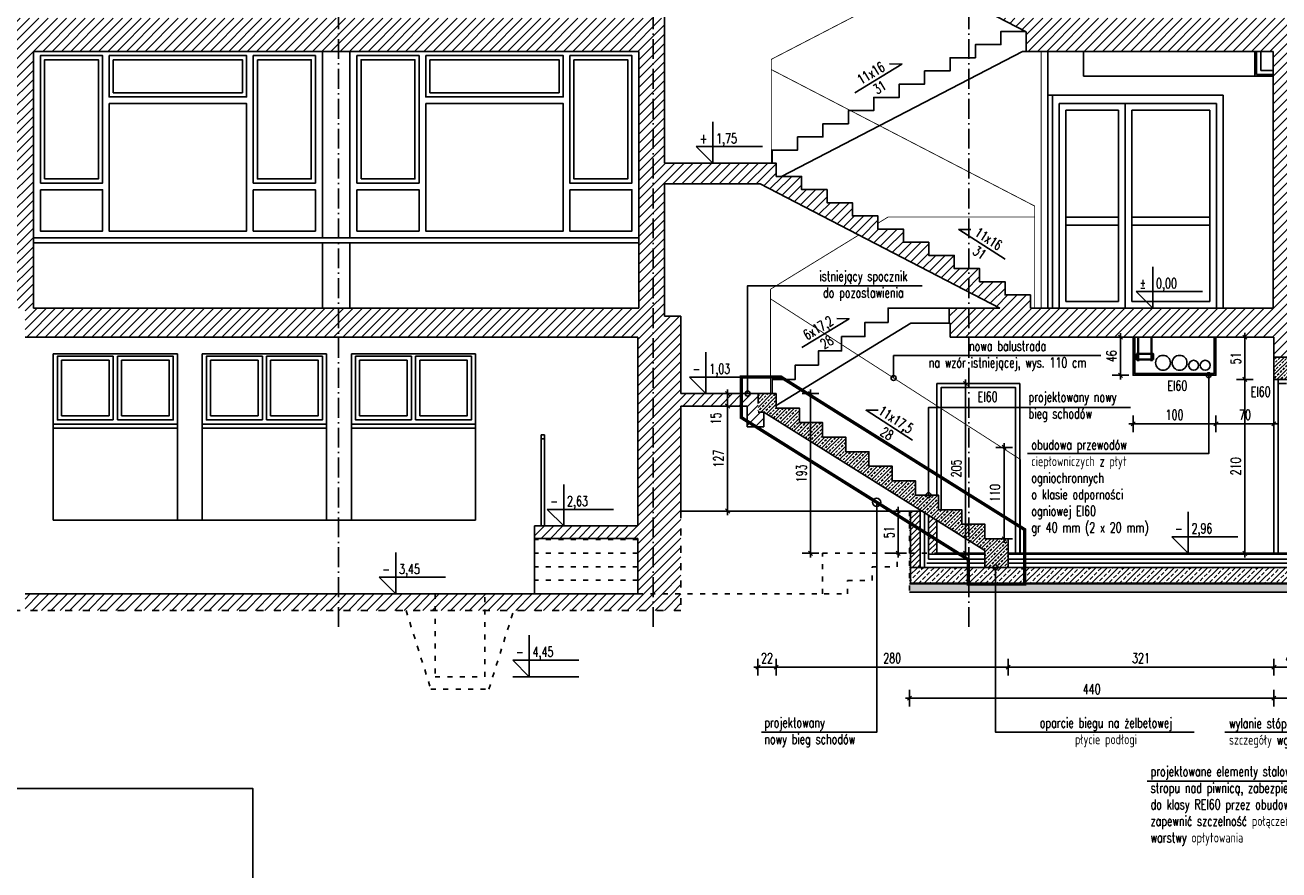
# Model space of a CAD drawing. Header units: millimetres. Extents: x 167273 to 188273, y -125105 to -88145.
# Tile 73 of 210: x 171948 to 173462, y -107184 to -106164. Entities that reach past the tile are written whole.
import ezdxf

# ---------------------------------------------------------------- set-up
doc = ezdxf.new("R2010")
doc.units = ezdxf.units.MM
doc.header["$PDMODE"] = 35
doc.header["$PDSIZE"] = 5
for name, pattern in [('ACAD_ISO03W100', [30, 12, -18]), ('ACAD_ISO10W100', [18, 12, -3, 0, -3]), ('DASHED', [0.75, 0.5, -0.25]), ('HIDDEN', [9.525, 6.35, -3.175])]:
    doc.linetypes.add(name, pattern=pattern)
for name, color, linetype in [('!_ppoz', 10, 'Continuous'), ('a-op_leader', 9, 'Continuous'), ('a-op_text', 9, 'Continuous'), ('a-osie', 1, 'ACAD_ISO10W100'), ('a-wymiary', 9, 'Continuous'), ('b-cienka', 9, 'Continuous'), ('b-drzwi', 6, 'Continuous'), ('b-izolacja', 8, 'BATTING'), ('b-okna', 6, 'Continuous'), ('b-przerywana1', 9, 'ACAD_ISO03W100'), ('b-przerywana2', 2, 'ACAD_ISO03W100'), ('b-widokowa', 7, 'Continuous'), ('b-ściany', 2, 'Continuous'), ('h-hatch', 8, 'Continuous'), ('i-co', 20, 'Continuous')]:
    doc.layers.add(name, color=color, linetype=linetype)
doc.layers.add('El-koryta_puszki', color=10, linetype='Continuous', lineweight=35)
doc.styles.add('PPAB_100', font='romans.shx', dxfattribs={"width": 0.7, "height": 12})
doc.styles.add('PPAB_50', font='romans.shx', dxfattribs={"width": 0.7, "height": 8})
doc.linetypes.add('BATTING', pattern='A,0.0001,-0.1,[134,ltypeshp.shx,S=0.1,R=0,X=-0.1,Y=0],-0.2,[134,ltypeshp.shx,S=0.1,R=180,X=0.1,Y=0],-0.1', length=0.4001)
doc.dimstyles.new('newPPAB_100', dxfattribs={"dimscale": 0, "dimtxt": 16, "dimasz": 1, "dimexe": 10, "dimexo": 10, "dimgap": 5, "dimtad": 1, "dimdec": 0, "dimzin": 0, "dimdsep": 46, "dimtxsty": 'PPAB_100', "dimblk": 'tick_50', "dimcen": 0.09, "dimdle": 5, "dimse1": 1, "dimse2": 1, "dimclrd": 9, "dimclre": 9, "dimclrt": 161, "dimadec": 0, "dimazin": 0, "dimtfac": 1, "dimtdec": 0, "dimtix": 1, "dimtmove": 2, "dimatfit": 0, "dimldrblk": 'tick_50', "dimfxl": 0, "dimtolj": 1, "dimtzin": 0, "dimarcsym": 0})
pattern_1 = [(45, (0, 5000), (-4.49012806, 4.49012806), []), (45, (4.49, 5000), (-4.49012806, 4.49012806), [3.175, -1.5875])]
pattern_2 = [(45, (0, 5000), (-3.36759605, 3.36759605), [])]
pattern_3 = [(45, (0, 10000), (-5.61266008, 5.61266008), [])]

# ---------------------------------------------------------------- blocks, each defined once
blk = doc.blocks.new('kota')
at = {"layer": 'a-op_text'}
for p, q in [((-27153.37, 102049.9), (-27153.37, 102074.9)), ((-27163.37, 102059.9), (-27123.37, 102059.9)), ((-27153.37, 102049.9), (-27163.37, 102059.9))]:
    blk.add_line(p, q, dxfattribs=at)
at = {"layer": 'a-op_text', "style": 'PPAB_50', "flags": 4}
for tag, p in [('ZNAK', (-27161.37, 102061.9)), ('WARTOSC', (-27151.37, 102061.9))]:
    blk.add_attdef(tag, p, '', height=8, dxfattribs=at)
blk = doc.blocks.new('tick_50')
at = {"color": 9, "ltscale": 20}
for p, q in [((-5, 0), (5, 0)), ((0, 10), (0, -10))]:
    blk.add_line(p, q, dxfattribs=at)
at = {"color": 0}
blk.add_line((2.5, 2.5), (-2.5, -2.5), dxfattribs=at)
blk = doc.blocks.new('*D181')
at = {"layer": 'a-wymiary', "color": 9, "lineweight": -2}
blk.add_line((173002.7, -106751.4), (173002.7, -106800.4), dxfattribs=at)
at = {"layer": 'Defpoints', "color": 0}
for p in [(173031.4, -106750.4), (173002.7, -106801.4), (173135.4, -106801.4)]:
    blk.add_point(p, dxfattribs=at)
at = {"layer": 'a-wymiary', "color": 9, "lineweight": -2}
for p, rotation in [((173002.7, -106750.4), 90), ((173002.7, -106801.4), 270)]:
    blk.add_blockref('tick_50', p, dxfattribs=dict(at, rotation=rotation))
at = {"layer": 'a-wymiary', "color": 161, "insert": (172991.7, -106775.9), "char_height": 12, "attachment_point": 5, "rotation": 90, "style": 'PPAB_100'}
blk.add_mtext('\\A1;51', dxfattribs=at)
blk = doc.blocks.new('*D182')
at = {"layer": 'a-wymiary', "color": 9, "lineweight": -2}
blk.add_line((173421.3, -106592.4), (173421.3, -106800.4), dxfattribs=at)
at = {"layer": 'Defpoints', "color": 0}
for p in [(173456.4, -106591.4), (173421.3, -106801.4), (173456.4, -106801.4)]:
    blk.add_point(p, dxfattribs=at)
at = {"layer": 'a-wymiary', "color": 9, "lineweight": -2}
for p, rotation in [((173421.3, -106591.4), 90), ((173421.3, -106801.4), 270)]:
    blk.add_blockref('tick_50', p, dxfattribs=dict(at, rotation=rotation))
at = {"layer": 'a-wymiary', "color": 161, "insert": (173410.3, -106696.4), "char_height": 12, "attachment_point": 5, "rotation": 90, "style": 'PPAB_100'}
blk.add_mtext('\\A1;210', dxfattribs=at)
blk = doc.blocks.new('*D201')
at = {"layer": 'a-wymiary', "color": 9, "lineweight": -2}
blk.add_line((173083.9, -106597.4), (173083.9, -106800.4), dxfattribs=at)
at = {"layer": 'Defpoints', "color": 0}
for p in [(173149.4, -106596.4), (173083.9, -106801.4), (173149.4, -106801.4)]:
    blk.add_point(p, dxfattribs=at)
at = {"layer": 'a-wymiary', "color": 9, "lineweight": -2}
for p, rotation in [((173083.9, -106596.4), 90), ((173083.9, -106801.4), 270)]:
    blk.add_blockref('tick_50', p, dxfattribs=dict(at, rotation=rotation))
at = {"layer": 'a-wymiary', "color": 161, "insert": (173072.9, -106698.9), "char_height": 12, "attachment_point": 5, "rotation": 90, "style": 'PPAB_100'}
blk.add_mtext('\\A1;205', dxfattribs=at)
blk = doc.blocks.new('*D230')
at = {"layer": 'a-wymiary', "color": 9, "lineweight": -2}
for p, q in [((172796.8, -106607.6), (172796.8, -106606.6)), ((172796.8, -106623.6), (172796.8, -106608.6)), ((172796.8, -106624.6), (172796.8, -106625.6))]:
    blk.add_line(p, q, dxfattribs=at)
at = {"layer": 'Defpoints', "color": 0}
for p in [(172740.4, -106608.6), (172796.8, -106608.6), (172740.4, -106623.6)]:
    blk.add_point(p, dxfattribs=at)
at = {"layer": 'a-wymiary', "color": 9, "lineweight": -2}
for p, rotation in [((172796.8, -106608.6), 270), ((172796.8, -106623.6), 90)]:
    blk.add_blockref('tick_50', p, dxfattribs=dict(at, rotation=rotation))
at = {"layer": 'a-wymiary', "color": 161, "insert": (172782.6, -106638.6), "char_height": 12, "attachment_point": 5, "rotation": 90, "style": 'PPAB_100'}
blk.add_mtext('\\A1;15', dxfattribs=at)
blk = doc.blocks.new('*D251')
at = {"layer": 'a-wymiary', "color": 9, "lineweight": -2}
blk.add_line((173512.4, -106976.4), (173457.4, -106976.4), dxfattribs=at)
at = {"layer": 'Defpoints', "color": 0}
for p in [(173456.4, -106801.4), (173513.4, -106801.4), (173456.4, -106976.4)]:
    blk.add_point(p, dxfattribs=at)
at = {"layer": 'a-wymiary', "color": 9, "lineweight": -2, "rotation": 180}
blk.add_blockref('tick_50', (173456.4, -106976.4), dxfattribs=at)
at = {"layer": 'a-wymiary', "color": 9, "lineweight": -2}
blk.add_blockref('tick_50', (173513.4, -106976.4), dxfattribs=at)
at = {"layer": 'a-wymiary', "color": 161, "insert": (173484.9, -106965.4), "char_height": 12, "attachment_point": 5, "style": 'PPAB_100'}
blk.add_mtext('\\A1;57', dxfattribs=at)
blk = doc.blocks.new('*D252')
at = {"layer": 'a-wymiary', "color": 9, "lineweight": -2}
blk.add_line((173455.4, -106976.4), (173017.4, -106976.4), dxfattribs=at)
at = {"layer": 'Defpoints', "color": 0}
for p in [(173456.4, -106801.4), (173016.4, -106850.8), (173016.4, -106976.4)]:
    blk.add_point(p, dxfattribs=at)
at = {"layer": 'a-wymiary', "color": 9, "lineweight": -2, "rotation": 180}
blk.add_blockref('tick_50', (173016.4, -106976.4), dxfattribs=at)
at = {"layer": 'a-wymiary', "color": 9, "lineweight": -2}
blk.add_blockref('tick_50', (173456.4, -106976.4), dxfattribs=at)
at = {"layer": 'a-wymiary', "color": 161, "insert": (173236.4, -106965.4), "char_height": 12, "attachment_point": 5, "style": 'PPAB_100'}
blk.add_mtext('\\A1;440', dxfattribs=at)
blk = doc.blocks.new('*D260')
at = {"layer": 'a-wymiary', "color": 9, "lineweight": -2}
blk.add_line((173455.4, -106645.1), (173387.4, -106645.1), dxfattribs=at)
at = {"layer": 'Defpoints', "color": 0}
for p in [(173386.4, -106540.4), (173456.4, -106540.4), (173386.4, -106645.1)]:
    blk.add_point(p, dxfattribs=at)
at = {"layer": 'a-wymiary', "color": 9, "lineweight": -2, "rotation": 180}
blk.add_blockref('tick_50', (173386.4, -106645.1), dxfattribs=at)
at = {"layer": 'a-wymiary', "color": 9, "lineweight": -2}
blk.add_blockref('tick_50', (173456.4, -106645.1), dxfattribs=at)
at = {"layer": 'a-wymiary', "color": 161, "insert": (173421.4, -106634.1), "char_height": 12, "attachment_point": 5, "style": 'PPAB_100'}
blk.add_mtext('\\A1;70', dxfattribs=at)
blk = doc.blocks.new('*D261')
at = {"layer": 'a-wymiary', "color": 9, "lineweight": -2}
blk.add_line((173385.4, -106645.1), (173287.4, -106645.1), dxfattribs=at)
at = {"layer": 'Defpoints', "color": 0}
for p in [(173286.4, -106540.4), (173386.4, -106540.4), (173286.4, -106645.1)]:
    blk.add_point(p, dxfattribs=at)
at = {"layer": 'a-wymiary', "color": 9, "lineweight": -2, "rotation": 180}
blk.add_blockref('tick_50', (173286.4, -106645.1), dxfattribs=at)
at = {"layer": 'a-wymiary', "color": 9, "lineweight": -2}
blk.add_blockref('tick_50', (173386.4, -106645.1), dxfattribs=at)
at = {"layer": 'a-wymiary', "color": 161, "insert": (173336.4, -106634.1), "char_height": 12, "attachment_point": 5, "style": 'PPAB_100'}
blk.add_mtext('\\A1;100', dxfattribs=at)
blk = doc.blocks.new('*D262')
at = {"layer": 'a-wymiary', "color": 9, "lineweight": -2}
blk.add_line((173271.2, -106541.4), (173271.2, -106585.4), dxfattribs=at)
at = {"layer": 'Defpoints', "color": 0}
for p in [(173286.4, -106540.4), (173271.2, -106586.4), (173286.4, -106586.4)]:
    blk.add_point(p, dxfattribs=at)
at = {"layer": 'a-wymiary', "color": 9, "lineweight": -2}
for p, rotation in [((173271.2, -106540.4), 90), ((173271.2, -106586.4), 270)]:
    blk.add_blockref('tick_50', p, dxfattribs=dict(at, rotation=rotation))
at = {"layer": 'a-wymiary', "color": 161, "insert": (173260.2, -106563.4), "char_height": 12, "attachment_point": 5, "rotation": 90, "style": 'PPAB_100'}
blk.add_mtext('\\A1;46', dxfattribs=at)
blk = doc.blocks.new('*D1147')
at = {"layer": 'a-wymiary', "color": 9, "lineweight": -2}
for p, q in [((172832.4, -106938.9), (172831.4, -106938.9)), ((172855.4, -106938.9), (172833.4, -106938.9)), ((172856.4, -106938.9), (172857.4, -106938.9))]:
    blk.add_line(p, q, dxfattribs=at)
at = {"layer": 'Defpoints', "color": 0}
for p in [(172833.4, -106608.6), (172855.4, -106608.6), (172833.4, -106938.9)]:
    blk.add_point(p, dxfattribs=at)
at = {"layer": 'a-wymiary', "color": 9, "lineweight": -2}
blk.add_blockref('tick_50', (172833.4, -106938.9), dxfattribs=at)
at = {"layer": 'a-wymiary', "color": 9, "lineweight": -2, "rotation": 180}
blk.add_blockref('tick_50', (172855.4, -106938.9), dxfattribs=at)
at = {"layer": 'a-wymiary', "color": 161, "insert": (172844.4, -106927.9), "char_height": 12, "attachment_point": 5, "style": 'PPAB_100'}
blk.add_mtext('\\A1;22', dxfattribs=at)

msp = doc.modelspace()

# ---------------------------------------------------------------- hatches: boundary and pattern name
at = {"layer": 'h-hatch'}
h = msp.add_hatch(dxfattribs=at)
h.set_pattern_fill('ANSI31', color=256, scale=2.5, style=0)
h.set_pattern_definition(pattern_3)
h.paths.add_polyline_path([(172720.44, -106155.35), (171371.43, -106155.35), (171391.44, -106166.29), (171391.44, -106187.35), (171411.44, -106187.35), (171411.44, -106167.35), (171531.44, -106167.35), (171531.44, -106355.35), (171544.44, -106355.35), (171544.44, -106505.35), (171559.44, -106505.35), (171559.44, -106195.35), (171928.44, -106195.35), (171928.44, -106505.35), (171958.44, -106505.35), (171958.44, -106195.35), (172689.44, -106195.35), (172689.44, -106505.35), (172720.44, -106505.35), (172720.44, -106355.35), (172836.04, -106355.35), (173125.49, -106505.35), (173162.44, -106505.35), (173162.44, -106489.44), (173131.74, -106489.44), (173131.74, -106473.53), (173101.04, -106473.53), (173101.04, -106457.62), (173070.34, -106457.62), (173070.34, -106441.72), (173039.64, -106441.72), (173039.64, -106425.81), (173008.94, -106425.81), (173008.94, -106409.9), (172978.24, -106409.9), (172978.24, -106393.99), (172947.54, -106393.99), (172947.54, -106378.08), (172916.84, -106378.08), (172916.84, -106362.17), (172886.14, -106362.17), (172886.14, -106346.26), (172855.44, -106346.26), (172855.44, -106330.35), (172720.44, -106330.35)])
h = msp.add_hatch(dxfattribs=at)
h.set_pattern_fill('ANSI31', color=256, scale=2.5, style=0)
h.set_pattern_definition(pattern_3)
h.paths.add_polyline_path([(176745.44, -106155.35), (173125.59, -106155.35), (173157.44, -106171.91), (173157.44, -106195.35), (173455.44, -106195.35), (173455.44, -106505.35), (173487.44, -106505.35), (173487.44, -106195.35), (174981.44, -106195.35), (174981.44, -106300.35), (175011.44, -106300.35), (175011.44, -106195.35), (175746.44, -106195.35), (175746.44, -106505.35), (175776.44, -106505.35), (175776.44, -106195.35), (176129.44, -106195.35), (176129.44, -106505.35), (176159.44, -106505.35), (176159.44, -106195.35), (176517.44, -106195.35), (176517.44, -106505.35), (176547.44, -106505.35), (176547.44, -106195.35), (176710.94, -106195.35), (176710.94, -106505.35), (176745.44, -106505.35), (176745.44, -106342.35), (176944.44, -106342.35), (176944.44, -106330.35), (176745.44, -106330.35)])
h = msp.add_hatch(dxfattribs=at)
h.set_pattern_fill('ANSI31', color=256, scale=2.5, style=0)
h.set_pattern_definition(pattern_3)
h.paths.add_polyline_path([(172740.44, -106515.23), (172720.44, -106515.23), (172720.44, -106505.35), (171948.44, -106505.35), (171948.44, -106540.35), (172688.44, -106540.35), (172688.44, -106768.35), (172563.44, -106768.35), (172563.44, -106783.35), (172688.44, -106783.35), (172688.44, -106850.35), (172740.44, -106850.35), (172740.44, -106750.35), (172740.44, -106623.55), (172820.44, -106623.55), (172820.44, -106648.55), (172840.44, -106648.55), (172840.44, -106630.85), (172833.44, -106630.85), (172833.44, -106608.55), (172823.94, -106608.55, -1), (172817.94, -106608.55), (172740.44, -106608.55)])
h = msp.add_hatch(dxfattribs=at)
h.set_pattern_fill('ANSI31', color=256, scale=2.5, style=0)
h.set_pattern_definition(pattern_3)
h.paths.add_polyline_path([(174186.44, -106507.36), (173794.44, -106507.37), (173794.44, -106540.35), (174186.44, -106540.35)])
h.paths.add_polyline_path([(173794.44, -106507.37), (173669.46, -106507.37), (173669.46, -106540.35), (173794.44, -106540.35)])
h.paths.add_polyline_path([(173669.46, -106507.37), (173487.44, -106507.38), (173487.44, -106505.35), (173064.44, -106505.35), (173064.44, -106523.35), (173065.44, -106523.35), (173065.44, -106540.35), (173456.44, -106540.35), (173456.44, -106564.35), (173498.44, -106564.35), (173498.44, -106540.35), (173669.46, -106540.35)])
h = msp.add_hatch(dxfattribs=at)
h.set_pattern_fill('ANSI33', color=256, style=0)
h.set_pattern_definition(pattern_1)
h.paths.add_polyline_path([(173498.44, -106564.35), (173456.44, -106564.35), (173456.44, -106591.35), (173480.4, -106591.35, -1), (173486.4, -106591.35), (173498.44, -106591.35)])
h.paths.add_polyline_path([(173480.4, -106591.35), (173486.4, -106591.35, 1)], flags=17)
h = msp.add_hatch(dxfattribs=at)
h.set_pattern_fill('ANSI33', color=256, style=0)
h.set_pattern_definition(pattern_1)
h.paths.add_polyline_path([(172883.44, -106626.08), (172855.44, -106626.08), (172855.44, -106608.55), (172833.44, -106608.55), (172833.44, -106630.85), (172840.44, -106630.85), (173107.44, -106797.98), (173107.44, -106801.35), (173135.44, -106801.35), (173135.44, -106783.82), (173107.44, -106783.82), (173107.44, -106766.3), (173079.44, -106766.3), (173079.44, -106748.77), (173051.44, -106748.77), (173051.44, -106731.24), (173023.44, -106731.24), (173023.44, -106713.72), (172995.44, -106713.72), (172995.44, -106696.19), (172967.44, -106696.19), (172967.44, -106678.66), (172939.44, -106678.66), (172939.44, -106661.13), (172911.44, -106661.13), (172911.44, -106643.61), (172883.44, -106643.61)])
h.paths.add_polyline_path([(173135.44, -106801.35), (173107.44, -106801.35), (173107.44, -106818.35), (173135.44, -106818.35)])
h = msp.add_hatch(dxfattribs=at)
h.set_pattern_fill('ANSI31', color=256, scale=1.5, style=0)
h.set_pattern_definition(pattern_2)
h.paths.add_polyline_path([(173029.44, -106801.35), (173017.44, -106801.35), (173017.44, -106818.35), (173029.44, -106818.35)])
h.paths.add_polyline_path([(173017.44, -106801.35), (173016.44, -106801.35), (173016.44, -106818.35), (173017.44, -106818.35)])
h.paths.add_polyline_path([(173017.44, -106750.35), (173016.44, -106750.35), (173016.44, -106801.35), (173017.44, -106801.35)])
h.paths.add_polyline_path([(173029.44, -106750.35), (173017.44, -106750.35), (173017.44, -106801.35), (173029.44, -106801.35)])
h = msp.add_hatch(dxfattribs=at)
h.set_pattern_fill('ANSI31', color=256, scale=1.5, style=0)
h.set_pattern_definition(pattern_2)
h.paths.add_polyline_path([(173049.44, -106761.67), (173039.44, -106755.42), (173039.44, -106801.35), (173049.44, -106801.35)])
h = msp.add_hatch(dxfattribs=at)
h.set_pattern_fill('ANSI33', color=256, scale=1.5, style=0)
h.set_pattern_definition([(45, (0, 5000), (-6.7351921, 6.7351921), []), (45, (6.735, 5000), (-6.7351921, 6.7351921), [4.7625, -2.38125])])
h.paths.add_polyline_path([(173727.76, -106818.35), (173016.44, -106818.35), (173016.44, -106838.35), (173727.76, -106838.35)])
h = msp.add_hatch(dxfattribs=at)
h.set_pattern_fill('DASH', color=256, angle=45, style=0)
h.set_pattern_definition([(45, (0, 5000), (4e-16, 4.49012806), [3.175, -3.175])])
h.paths.add_polyline_path([(173727.76, -106838.35), (173016.44, -106838.35), (173016.44, -106848.35), (173707.76, -106848.35), (173722.76, -106868.35), (173727.76, -106868.35), (173727.76, -106863.35)])
h = msp.add_hatch(dxfattribs=at)
h.set_pattern_fill('ANSI31', color=256, scale=2.5, style=0)
h.set_pattern_definition(pattern_3)
h.paths.add_polyline_path([(172443.44, -106850.35), (171948.44, -106850.35), (171948.44, -106870.35), (172443.44, -106870.35)])
h.paths.add_polyline_path([(172503.44, -106850.35), (172443.44, -106850.35), (172443.44, -106870.35), (172503.44, -106870.35)])
h.paths.add_polyline_path([(172740.44, -106850.35), (172688.44, -106850.35), (172503.44, -106850.35), (172503.44, -106870.35), (172740.44, -106870.35)])

# ---------------------------------------------------------------- linework, layer by layer
at = {"layer": '!_ppoz'}
for p, q in [((173149.44, -106596.35), (173049.44, -106596.35)), ((173049.44, -106596.35), (173049.44, -106732.45)), ((173149.44, -106801.35), (173149.44, -106596.35)), ((173461.44, -106591.35), (173461.44, -106801.35)), ((173471.44, -106596.35), (173461.44, -106596.35))]:
    msp.add_line(p, q, dxfattribs=at)
for points in [[(173386.44, -106540.35), (173386.44, -106586.35), (173286.44, -106586.35), (173286.44, -106540.35)], [(173384.44, -106540.35), (173384.44, -106584.35), (173288.44, -106584.35), (173288.44, -106540.35)], [(173054.44, -106749.68), (173054.44, -106601.35), (173144.44, -106601.35), (173144.44, -106801.35)]]:
    msp.add_lwpolyline(points, dxfattribs=at)
at = {"layer": 'a-op_leader'}
for points in [[(172950.24, -106245.24), (173007.15, -106210.69), (172992.4, -106210.31)], [(173131.74, -106446.19), (173075.74, -106410.19), (173090.5, -106410.19)], [(173031.51, -106478.33), (172820.94, -106478.33), (172820.94, -106608.55)], [(172886.44, -106552.74), (172943.35, -106518.19), (172928.6, -106517.81)], [(172997.15, -106589.65), (172997.15, -106562.72), (173247.42, -106562.72)], [(173158.86, -106681), (173377.64, -106681), (173377.64, -106586.35)], [(173019.91, -106664.64), (172963.91, -106628.64), (172978.67, -106628.64)], [(173039.37, -106731.24), (173039.37, -106625.13), (173283.39, -106625.13)], [(172837.71, -107017.48), (172976.78, -107017.48), (172976.78, -106739.79)], [(173786.88, -106761.63), (173786.88, -107076.43), (173303.37, -107076.43)], [(173360.02, -107017.48), (173120.25, -107017.48), (173120.25, -106818.35)], [(173751.57, -106863.35), (173751.57, -107017.48), (173397.03, -107017.48)]]:
    msp.add_lwpolyline(points, dxfattribs=at)
msp.add_lwpolyline([(171223.44, -107085.2), (172223.44, -107085.2), (172223.44, -107225.2), (171223.44, -107225.2)], close=True, dxfattribs=at)
for centre, radius in [((173377.64, -106586.35), 3), ((172997.15, -106589.65), 3), ((172820.94, -106608.55), 3), ((172976.78, -106739.79), 5), ((173039.37, -106731.24), 3), ((173120.25, -106818.35), 3)]:
    msp.add_circle(centre, radius, dxfattribs=at)
at = {"layer": 'a-op_text'}
msp.add_lwpolyline([(172537.23, -106950.35), (172617.23, -106950.35)], dxfattribs=at)
at = {"layer": 'a-osie', "ltscale": 2}
for p, q in [((172326.94, -106890.35), (172326.94, -105303.03)), ((172706.94, -106890.35), (172706.94, -105303.03)), ((173087.94, -106890.35), (173087.94, -105303.03))]:
    msp.add_line(p, q, dxfattribs=at)
at = {"layer": 'b-cienka'}
for p, q in [((172307.44, -106195.35), (172307.44, -106420.35)), ((172307.44, -106420.35), (172307.44, -106195.35)), ((172340.44, -106195.35), (172340.44, -106420.35)), ((172340.44, -106195.35), (172340.44, -106420.35)), ((173183.44, -106195.35), (173183.44, -106505.35)), ((173226.44, -106225.35), (173226.44, -106195.35)), ((173433.44, -106225.35), (173226.44, -106225.35)), ((173394.94, -106248.35), (173183.44, -106248.35)), ((173394.94, -106248.35), (173394.94, -106505.35)), ((172689.44, -106420.35), (171958.44, -106420.35)), ((171958.44, -106426.35), (172689.44, -106426.35)), ((172307.44, -106426.35), (172307.44, -106505.35)), ((172307.44, -106505.35), (172307.44, -106426.35)), ((172340.44, -106426.35), (172340.44, -106505.35)), ((172340.44, -106426.35), (172340.44, -106505.35)), ((172563.44, -106783.35), (172563.44, -106850.35))]:
    msp.add_line(p, q, dxfattribs=at)
at = {"layer": 'b-cienka', "linetype": 'HIDDEN', "ltscale": 2, "const_width": 4}
msp.add_lwpolyline([(173087.44, -106809.06), (172813.44, -106637.54), (172813.44, -106588.55), (172861.19, -106588.55), (173155.44, -106772.75), (173155.44, -106838.35), (173087.44, -106838.35)], close=True, dxfattribs=at)
at = {"layer": 'b-drzwi'}
for p, q in [((173188.94, -106505.35), (173188.94, -106248.35)), ((173196.94, -106258.35), (173196.94, -106505.35)), ((173386.94, -106258.35), (173196.94, -106258.35)), ((173204.94, -106266.35), (173204.94, -106497.35)), ((173268.91, -106266.35), (173204.94, -106266.35)), ((173268.91, -106497.35), (173268.91, -106266.35)), ((173276.91, -106505.35), (173276.91, -106258.35)), ((173284.91, -106497.35), (173284.91, -106266.35)), ((173378.94, -106266.35), (173284.91, -106266.35)), ((173378.94, -106266.35), (173378.94, -106497.35)), ((173386.94, -106258.35), (173386.94, -106505.35)), ((173204.94, -106395.35), (173268.91, -106395.35)), ((173378.94, -106395.35), (173284.91, -106395.35)), ((173204.94, -106405.35), (173268.91, -106405.35)), ((173378.94, -106405.35), (173284.91, -106405.35)), ((173204.94, -106497.35), (173268.91, -106497.35)), ((173378.94, -106497.35), (173284.91, -106497.35))]:
    msp.add_line(p, q, dxfattribs=at)
at = {"layer": 'b-izolacja', "ltscale": 10}
for p, q in [((173034.44, -106752.29), (173034.44, -106818.35)), ((173107.44, -106813.35), (173037.44, -106813.35)), ((175326.44, -106813.35), (173135.44, -106813.35))]:
    msp.add_line(p, q, dxfattribs=at)
at = {"layer": 'b-okna'}
for p, q in [((172049.94, -106568.35), (172049.94, -106635.35)), ((172054.94, -106563.35), (172054.94, -106640.35)), ((172059.94, -106563.35), (172059.94, -106640.35)), ((172064.94, -106568.35), (172064.94, -106635.35)), ((172229.94, -106568.35), (172229.94, -106635.35)), ((172234.94, -106563.35), (172234.94, -106640.35)), ((172239.94, -106563.35), (172239.94, -106640.35)), ((172244.94, -106568.35), (172244.94, -106635.35)), ((172409.94, -106568.35), (172409.94, -106635.35)), ((172414.94, -106563.35), (172414.94, -106640.35)), ((172419.94, -106563.35), (172419.94, -106640.35)), ((172424.94, -106568.35), (172424.94, -106635.35))]:
    msp.add_line(p, q, dxfattribs=at)
for points in [[(172054.94, -106640.35), (171987.44, -106640.35), (171987.44, -106563.35), (172054.94, -106563.35)], [(172049.94, -106635.35), (171992.44, -106635.35), (171992.44, -106568.35), (172049.94, -106568.35)], [(172059.94, -106563.35), (172127.44, -106563.35), (172127.44, -106640.35), (172059.94, -106640.35)], [(172064.94, -106568.35), (172122.44, -106568.35), (172122.44, -106635.35), (172064.94, -106635.35)], [(172234.94, -106640.35), (172167.44, -106640.35), (172167.44, -106563.35), (172234.94, -106563.35)], [(172229.94, -106635.35), (172172.44, -106635.35), (172172.44, -106568.35), (172229.94, -106568.35)], [(172239.94, -106563.35), (172307.44, -106563.35), (172307.44, -106640.35), (172239.94, -106640.35)], [(172244.94, -106568.35), (172302.44, -106568.35), (172302.44, -106635.35), (172244.94, -106635.35)], [(172414.94, -106640.35), (172347.44, -106640.35), (172347.44, -106563.35), (172414.94, -106563.35)], [(172409.94, -106635.35), (172352.44, -106635.35), (172352.44, -106568.35), (172409.94, -106568.35)], [(172419.94, -106563.35), (172487.44, -106563.35), (172487.44, -106640.35), (172419.94, -106640.35)], [(172424.94, -106568.35), (172482.44, -106568.35), (172482.44, -106635.35), (172424.94, -106635.35)]]:
    msp.add_lwpolyline(points, dxfattribs=at)
at = {"layer": 'b-przerywana1'}
for p in [(172833.44, -106608.55), (172840.44, -106630.85)]:
    msp.add_line(p, (172833.44, -106630.85), dxfattribs=at)
at = {"layer": 'b-przerywana1', "ltscale": 0.5}
for p, q in [((173016.44, -106750.35), (173016.44, -106848.35)), ((172688.44, -106784.75), (172563.44, -106784.75)), ((172688.44, -106801.15), (172563.44, -106801.15)), ((172911.44, -106850.35), (172911.44, -106801.35)), ((172911.44, -106801.35), (173049.44, -106801.35)), ((173456.44, -106801.35), (173456.44, -106801.35)), ((172688.44, -106817.55), (172563.44, -106817.55)), ((172688.44, -106833.95), (172563.44, -106833.95)), ((172688.44, -106850.35), (172941.44, -106850.35))]:
    msp.add_line(p, q, dxfattribs=at)
at = {"layer": 'b-przerywana1', "linetype": 'DASHED', "ltscale": 15, "const_width": 2}
msp.add_lwpolyline([(173017.44, -106750.35), (173017.44, -106837.35), (173726.76, -106837.35), (173726.76, -106818.35)], dxfattribs=at)
at = {"layer": 'b-przerywana1', "ltscale": 0.5}
for points in [[(172941.44, -106850.35), (172941.44, -106834.02), (172971.44, -106834.02), (172971.44, -106817.69), (173001.44, -106817.69), (173001.44, -106801.35)], [(172443.44, -106850.35), (172443.44, -106950.35), (172503.44, -106950.35), (172503.44, -106850.35)], [(172408.44, -106870.35), (172438.44, -106965.35), (172508.44, -106965.35), (172538.44, -106870.35)]]:
    msp.add_lwpolyline(points, dxfattribs=at)
at = {"layer": 'b-przerywana2', "ltscale": 0.7}
for p, q in [((172740.44, -106750.35), (172740.44, -106870.35)), ((172740.44, -106870.35), (171922.44, -106870.35))]:
    msp.add_line(p, q, dxfattribs=at)
at = {"layer": 'b-widokowa'}
for p, q in [((173152.9, -106195.35), (172861.69, -106346.26)), ((173157.44, -106195.35), (173152.9, -106195.35)), ((173433.44, -106195.35), (173455.44, -106195.35)), ((173435.44, -106223.35), (173435.44, -106195.35)), ((173440.44, -106218.35), (173440.44, -106195.35)), ((173455.44, -106225.35), (173455.44, -106195.35)), ((173455.44, -106218.35), (173440.44, -106218.35)), ((173455.44, -106223.35), (173435.44, -106223.35)), ((173017.8, -106523.35), (172855.44, -106623.08)), ((173064.44, -106523.35), (173017.8, -106523.35)), ((171982.44, -106761.35), (171982.44, -106560.35)), ((172132.44, -106560.35), (171982.44, -106560.35)), ((172132.44, -106761.35), (172132.44, -106560.35)), ((172312.44, -106560.35), (172162.44, -106560.35)), ((172162.44, -106761.35), (172162.44, -106560.35)), ((172312.44, -106761.35), (172312.44, -106560.35)), ((172342.44, -106761.35), (172342.44, -106560.35)), ((172492.44, -106560.35), (172342.44, -106560.35)), ((172492.44, -106761.35), (172492.44, -106560.35)), ((173498.44, -106564.35), (173456.44, -106564.35)), ((173456.44, -106591.35), (173456.44, -106801.35)), ((172132.44, -106645.35), (171982.44, -106645.35)), ((172312.44, -106645.35), (172162.44, -106645.35)), ((172492.44, -106645.35), (172342.44, -106645.35)), ((172132.44, -106650.35), (171982.44, -106650.35)), ((172312.44, -106650.35), (172162.44, -106650.35)), ((172492.44, -106650.35), (172342.44, -106650.35)), ((172571.44, -106768.35), (172571.44, -106663.35)), ((172575.44, -106768.35), (172575.44, -106663.35)), ((173029.44, -106750.35), (173029.44, -106818.35)), ((172492.44, -106761.35), (171982.44, -106761.35)), ((173039.44, -106755.42), (173039.44, -106808.35)), ((173107.44, -106802.35), (173039.44, -106802.35)), ((173107.44, -106808.35), (173039.44, -106808.35)), ((173107.44, -106801.35), (173107.44, -106818.35)), ((173135.44, -106801.35), (173135.44, -106818.35)), ((175326.44, -106802.35), (173135.44, -106802.35)), ((175326.44, -106808.35), (173135.44, -106808.35)), ((173727.76, -106818.35), (173016.44, -106818.35)), ((173135.44, -106818.35), (173107.44, -106818.35)), ((173727.76, -106838.35), (173016.44, -106838.35))]:
    msp.add_line(p, q, dxfattribs=at)
at = {"layer": 'b-widokowa', "const_width": 1}
for points in [[(172849.44, -106204.96), (173035.53, -106108.53)], [(172849.44, -106330.35), (172849.44, -106204.96)], [(173175.44, -106505.35), (173175.44, -106195.35)], [(172849.44, -106217.24), (173167.44, -106382.03), (173167.44, -106505.35)], [(172978.24, -106402.85), (172990.44, -106395.35)], [(172990.44, -106395.35), (173167.44, -106395.35)], [(172848.44, -106482.58), (172955.11, -106417.06)], [(172848.44, -106608.55), (172848.44, -106482.58)], [(173150.44, -106801.35), (173150.44, -106688.19), (172848.44, -106494.05)]]:
    msp.add_lwpolyline(points, dxfattribs=at)
at = {"layer": 'b-widokowa'}
for points in [[(172850.44, -106330.35), (172850.44, -106330.35), (172850.44, -106314.44), (172881.14, -106314.44), (172881.14, -106298.53), (172911.84, -106298.53), (172911.84, -106282.62), (172942.54, -106282.62), (172942.54, -106266.72), (172973.24, -106266.72), (172973.24, -106250.81), (173003.94, -106250.81), (173003.94, -106234.9), (173034.64, -106234.9), (173034.64, -106218.99), (173065.34, -106218.99), (173065.34, -106203.08), (173096.04, -106203.08), (173096.04, -106187.17), (173126.74, -106187.17), (173126.74, -106171.26), (173156.19, -106171.26)], [(173064.44, -106505.35), (172990.44, -106505.35), (172990.44, -106522.55), (172962.44, -106522.55), (172962.44, -106539.75), (172934.44, -106539.75), (172934.44, -106556.95), (172906.44, -106556.95), (172906.44, -106574.15), (172878.44, -106574.15), (172878.44, -106591.35), (172850.44, -106591.35), (172850.44, -106608.55)], [(175326.44, -106848.35), (174302.59, -106848.35), (174287.59, -106868.35), (174157.59, -106868.35), (174142.59, -106843.35), (174124.58, -106843.35), (174109.58, -106868.35), (173899.58, -106868.35), (173884.58, -106843.35), (173867.76, -106843.35), (173852.76, -106868.35), (173722.76, -106868.35), (173707.76, -106848.35), (173016.44, -106848.35)]]:
    msp.add_lwpolyline(points, dxfattribs=at)
at = {"layer": 'b-ściany'}
for p, q in [((172720.44, -106330.35), (172720.44, -106005.35)), ((172837.07, -106005.35), (173157.44, -106171.91)), ((173157.44, -106171.91), (173157.44, -106195.35)), ((171958.44, -106505.35), (171958.44, -106195.33)), ((172689.44, -106195.35), (171958.44, -106195.35)), ((172689.44, -106505.35), (172689.44, -106195.33)), ((173433.44, -106195.35), (173157.44, -106195.35)), ((173433.44, -106225.35), (173433.44, -106195.35)), ((173433.44, -106225.35), (173455.44, -106225.35)), ((173455.44, -106505.35), (173455.44, -106225.35)), ((172836.04, -106355.35), (173125.49, -106505.35)), ((172689.44, -106505.35), (171958.44, -106505.35)), ((173064.44, -106505.35), (173125.49, -106505.35)), ((173064.44, -106505.35), (173064.44, -106523.35)), ((173455.44, -106505.35), (173162.44, -106505.35)), ((172740.44, -106515.23), (172720.44, -106515.23)), ((172740.44, -106608.55), (172740.44, -106515.23)), ((173064.44, -106523.35), (173065.44, -106523.35)), ((173065.44, -106540.35), (173065.44, -106523.35)), ((172688.44, -106540.35), (171948.44, -106540.35)), ((172688.44, -106768.35), (172688.44, -106540.35)), ((173456.44, -106540.35), (173065.44, -106540.35)), ((173456.44, -106591.35), (173456.44, -106540.35)), ((173498.44, -106591.35), (173456.44, -106591.35)), ((172855.44, -106608.55), (172740.44, -106608.55)), ((172740.44, -106608.55), (172855.44, -106608.55)), ((172820.44, -106623.55), (172740.44, -106623.55)), ((172740.44, -106623.55), (172740.44, -106750.35)), ((172820.44, -106623.55), (172740.44, -106623.55)), ((172820.44, -106623.55), (172740.44, -106623.55)), ((172820.44, -106648.55), (172820.44, -106623.55)), ((172840.44, -106630.85), (172840.44, -106648.55)), ((173107.44, -106797.98), (172840.44, -106630.85)), ((172840.44, -106648.55), (172820.44, -106648.55)), ((173031.35, -106750.35), (172740.44, -106750.35)), ((173049.44, -106761.67), (173049.44, -106802.35)), ((172688.44, -106768.35), (172563.44, -106768.35)), ((172563.44, -106783.35), (172563.44, -106768.35)), ((172688.44, -106783.35), (172563.44, -106783.35)), ((172688.44, -106850.35), (172688.44, -106783.35)), ((173049.44, -106801.35), (173107.44, -106801.35)), ((173107.44, -106801.35), (173107.44, -106797.98)), ((175326.44, -106801.35), (173135.44, -106801.35)), ((172688.44, -106850.35), (171948.44, -106850.35))]:
    msp.add_line(p, q, dxfattribs=at)
for points in [[(172720.44, -106330.35), (172855.44, -106330.35)], [(172855.44, -106330.35), (172855.44, -106330.35), (172855.44, -106346.26), (172886.14, -106346.26), (172886.14, -106362.17), (172916.84, -106362.17), (172916.84, -106378.08), (172947.54, -106378.08), (172947.54, -106393.99), (172978.24, -106393.99), (172978.24, -106409.9), (173008.94, -106409.9), (173008.94, -106425.81), (173039.64, -106425.81), (173039.64, -106441.72), (173070.34, -106441.72), (173070.34, -106457.62), (173101.04, -106457.62), (173101.04, -106473.53), (173131.74, -106473.53), (173131.74, -106489.44), (173162.44, -106489.44), (173162.44, -106505.35)], [(172720.44, -106515.23), (172720.44, -106355.35), (172836.04, -106355.35)], [(172855.44, -106608.55), (172855.44, -106626.08), (172883.44, -106626.08), (172883.44, -106643.61), (172911.44, -106643.61), (172911.44, -106661.13), (172939.44, -106661.13), (172939.44, -106678.66), (172967.44, -106678.66), (172967.44, -106696.19), (172995.44, -106696.19), (172995.44, -106713.72), (173023.44, -106713.72), (173023.44, -106731.24), (173051.44, -106731.24), (173051.44, -106748.77), (173079.44, -106748.77), (173079.44, -106766.3), (173107.44, -106766.3), (173107.44, -106783.82), (173135.44, -106783.82), (173135.44, -106801.35)]]:
    msp.add_lwpolyline(points, dxfattribs=at)
msp.add_lwpolyline([(172571.44, -106658.35), (172575.44, -106658.35), (172575.44, -106663.35), (172571.44, -106663.35)], close=True, dxfattribs=at)
at = {"layer": 'El-koryta_puszki'}
for points in [[(173292.44, -106569.35), (173292.44, -106540.35)], [(173308.44, -106569.35), (173308.44, -106540.35)], [(173291.44, -106568.35), (173293.44, -106568.35)], [(173307.44, -106568.35), (173309.44, -106568.35)]]:
    msp.add_lwpolyline(points, dxfattribs=at)
msp.add_lwpolyline([(173290.44, -106560.35), (173310.44, -106560.35), (173310.44, -106567.35), (173290.44, -106567.35)], close=True, dxfattribs=at)
at = {"layer": 'h-hatch'}
for points in [[(171966.94, -106354.35), (172041.94, -106354.35), (172041.94, -106200.35), (171966.94, -106200.35)], [(171971.94, -106349.35), (172036.94, -106349.35), (172036.94, -106205.35), (171971.94, -106205.35)], [(172049.94, -106200.35), (172215.94, -106200.35), (172215.94, -106250.35), (172049.94, -106250.35)], [(172054.94, -106205.35), (172210.94, -106205.35), (172210.94, -106245.35), (172054.94, -106245.35)], [(172223.94, -106200.35), (172298.94, -106200.35), (172298.94, -106354.35), (172223.94, -106354.35)], [(172228.94, -106205.35), (172293.94, -106205.35), (172293.94, -106349.35), (172228.94, -106349.35)], [(172349.19, -106354.35), (172424.19, -106354.35), (172424.19, -106200.35), (172349.19, -106200.35)], [(172354.19, -106349.35), (172419.19, -106349.35), (172419.19, -106205.35), (172354.19, -106205.35)], [(172432.19, -106200.35), (172598.19, -106200.35), (172598.19, -106250.35), (172432.19, -106250.35)], [(172437.19, -106205.35), (172593.19, -106205.35), (172593.19, -106245.35), (172437.19, -106245.35)], [(172606.19, -106200.35), (172681.19, -106200.35), (172681.19, -106354.35), (172606.19, -106354.35)], [(172611.19, -106205.35), (172676.19, -106205.35), (172676.19, -106349.35), (172611.19, -106349.35)], [(172049.94, -106258.35), (172215.94, -106258.35), (172215.94, -106412.35), (172049.94, -106412.35)], [(172432.19, -106258.35), (172598.19, -106258.35), (172598.19, -106412.35), (172432.19, -106412.35)], [(171966.94, -106362.35), (172041.94, -106362.35), (172041.94, -106412.35), (171966.94, -106412.35)], [(172223.94, -106362.35), (172298.94, -106362.35), (172298.94, -106412.35), (172223.94, -106412.35)], [(172349.19, -106362.35), (172424.19, -106362.35), (172424.19, -106412.35), (172349.19, -106412.35)], [(172606.19, -106362.35), (172681.19, -106362.35), (172681.19, -106412.35), (172606.19, -106412.35)]]:
    msp.add_lwpolyline(points, close=True, dxfattribs=at)
at = {"layer": 'i-co'}
for centre, radius in [((173322.44, -106571.35), 9), ((173342.44, -106571.35), 9), ((173359.44, -106574.35), 6), ((173373.44, -106574.35), 6)]:
    msp.add_circle(centre, radius, dxfattribs=at)

# ---------------------------------------------------------------- block references
at = {"layer": 'a-op_text'}
ref = msp.add_blockref('kota', (227085.64, -310430.16), dxfattribs=dict(at, xscale=2, yscale=2, zscale=2))
ref.add_attrib('ZNAK', '+', (172762.89, -106306.35), dxfattribs={"height": 12, "style": 'PPAB_100', "width": 0.7})
ref.add_attrib('WARTOSC', '1,75', (172782.89, -106306.35), dxfattribs={"height": 12, "style": 'PPAB_100', "width": 0.7})
ref = msp.add_blockref('kota', (227616.87, -310605.16), dxfattribs=dict(at, xscale=2, yscale=2, zscale=2))
ref.add_attrib('ZNAK', '%%p', (173294.12, -106481.35), dxfattribs={"height": 12, "style": 'PPAB_100', "width": 0.7})
ref.add_attrib('WARTOSC', '0,00', (173314.12, -106481.35), dxfattribs={"height": 12, "style": 'PPAB_100', "width": 0.7})
ref = msp.add_blockref('kota', (227077.37, -310708.32), dxfattribs=dict(at, xscale=2, yscale=2, zscale=2))
ref.add_attrib('ZNAK', '-', (172754.62, -106584.52), dxfattribs={"height": 12, "style": 'PPAB_100', "width": 0.7})
ref.add_attrib('WARTOSC', '1,03', (172774.62, -106584.52), dxfattribs={"height": 12, "style": 'PPAB_100', "width": 0.7})
ref = msp.add_blockref('kota', (226905.55, -310868.16), dxfattribs=dict(at, xscale=2, yscale=2, zscale=2))
ref.add_attrib('ZNAK', '-', (172582.8, -106744.35), dxfattribs={"height": 12, "style": 'PPAB_100', "width": 0.7})
ref.add_attrib('WARTOSC', '2,63', (172602.8, -106744.35), dxfattribs={"height": 12, "style": 'PPAB_100', "width": 0.7})
ref = msp.add_blockref('kota', (227659.68, -310901.16), dxfattribs=dict(at, xscale=2, yscale=2, zscale=2))
ref.add_attrib('ZNAK', '-', (173336.93, -106777.35), dxfattribs={"height": 12, "style": 'PPAB_100', "width": 0.7})
ref.add_attrib('WARTOSC', '2,96', (173356.93, -106777.35), dxfattribs={"height": 12, "style": 'PPAB_100', "width": 0.7})
ref = msp.add_blockref('kota', (226702.7, -310950.16), dxfattribs=dict(at, xscale=2, yscale=2, zscale=2))
ref.add_attrib('ZNAK', '-', (172379.95, -106826.35), dxfattribs={"height": 12, "style": 'PPAB_100', "width": 0.7})
ref.add_attrib('WARTOSC', '3,45', (172399.95, -106826.35), dxfattribs={"height": 12, "style": 'PPAB_100', "width": 0.7})
ref = msp.add_blockref('kota', (226863.98, -311050.16), dxfattribs=dict(at, xscale=2, yscale=2, zscale=2))
ref.add_attrib('ZNAK', '-', (172541.23, -106926.35), dxfattribs={"height": 12, "style": 'PPAB_100', "width": 0.7})
ref.add_attrib('WARTOSC', '4,45', (172561.23, -106926.35), dxfattribs={"height": 12, "style": 'PPAB_100', "width": 0.7})

# ---------------------------------------------------------------- texts
at = {"layer": '!_ppoz', "char_height": 12, "width": 2937.189, "attachment_point": 4, "style": 'PPAB_100'}
for insert in [(173327.73, -106598.93), (173428.39, -106606.28), (173098.55, -106612.42)]:
    msp.add_mtext('{\\Fromans.shx|c238;EI60}', dxfattribs=dict(at, insert=insert))
at = {"layer": 'a-op_text', "ltscale": 0.5, "char_height": 12, "width": 57.77, "attachment_point": 5, "style": 'PPAB_100'}
for s, insert, rotation in [('{\\Fromans.shx|c238;11}x1{\\Fromans.shx|c238;6}\\P{\\Fromans.shx|c238;31}', (172975.03, -106230.19), 31.37582), ('{\\Fromans.shx|c238;11}x1{\\Fromans.shx|c238;6}\\P{\\Fromans.shx|c238;31}', (173106.41, -106429.9), 327.15268), ('6x17{\\Fromans.shx|c238;,2}\\P28', (172911.23, -106537.69), 31.37582), ('{\\Fromans.shx|c238;11}x1{\\Fromans.shx|c238;7,5}\\P28', (172994.58, -106648.35), 327.15268)]:
    msp.add_mtext(s, dxfattribs=dict(at, insert=insert, rotation=rotation))
at = {"layer": 'a-op_text', "ltscale": 0.5, "style": 'PPAB_100'}
for s, insert, char_height, width, attachment_point in [('{\\Fromans.shx|c238;istniejący spocznik \\Pdo pozostawienia}', (172960.6, -106478.61), 12, 210.7352, 5), ('{\\Fromans.shx|c238;nowa balustrada\\Pna wzór istniejącej, wys. 110 cm}', (173134.76, -106563), 12, 248.5094, 5), ('{\\Fromans.shx|c238;projektowany nowy \\Pbieg schodów}', (173160.06, -106606.6), 12, 284.3948, 1), ('{\\Fromans.shx|c238;obudowa przewodów \\Pciepłowniczych z płyt \\Pogniochronnych\\Po klasie odporności \\Pogniowej EI60\\Pgr 40 mm (2 x 20 mm)}', (173163.54, -106664.18), 12, 284.3948, 1), ('{\\Fromans.shx|c238;oparcie biegu na żelbetowej płycie podłogi}', (173253.62, -107017.75), 12, 210.7352, 5), ('{\\Fromans.shx|c238;\\H1.2x;projektowany \\Pnowy bieg schodów}', (172840.98, -106999.65), 10, 248.5094, 1), ('{\\Fromans.shx|c238;wylanie stóp fundamentowych\\Pszczegóły wg proj. technicznego konstrukcji}', (173402.2, -107000.57), 12, 474.5811, 1), ('{\\Fromans.shx|c238;projektowane elementy stalowe (słupy i belki) wzmacniające konstrukcję stropu nad piwnicą, zabezpieczenie przeciwpożarowe stalowej konstrukcji do klasy REI60 przez obudowę płytami ogniochronnymi (2x20mm). Należy zapewnić szczelność połączeń oraz mijankowy układ dolnej i wierzchniej warstwy opłytowania}', (173307.41, -107058.57), 12, 474.5811, 1)]:
    msp.add_mtext(s, dxfattribs=dict(at, insert=insert, char_height=char_height, width=width, attachment_point=attachment_point))

# ---------------------------------------------------------------- dimensions: what is measured, and where the dimension line sits
at = {"layer": 'a-wymiary'}
for base, p1, p2, picture, middle in [((173271.17, -106586.35), (173286.44, -106540.35), (173286.44, -106586.35), '*D262', (173260.17, -106563.35)), ((173083.91, -106801.35), (173149.44, -106596.35), (173149.44, -106801.35), '*D201', (173072.91, -106698.85)), ((173421.34, -106801.35), (173456.44, -106591.35), (173456.44, -106801.35), '*D182', (173410.34, -106696.35)), ((173002.73, -106801.35), (173031.35, -106750.35), (173135.44, -106801.35), '*D181', (172991.73, -106775.85))]:
    dim = msp.add_linear_dim(base=base, p1=p1, p2=p2, angle=90, dimstyle='newPPAB_100', override={"dimscale": 1}, dxfattribs=at)
    dim.commit()
    dim.dimension.update_dxf_attribs({"geometry": picture, "text_midpoint": middle})
for base, p1, p2 in [((173421.34, -106540.35), (173456.44, -106591.35), (173456.44, -106540.35)), ((172896.84, -106608.55), (173135.44, -106801.35), (172855.44, -106608.55)), ((172796.77, -106623.55), (172740.44, -106750.35), (172740.44, -106623.55)), ((173130.58, -106673.46), (173123.78, -106783.82), (173127.52, -106673.46))]:
    msp.add_linear_dim(base=base, p1=p1, p2=p2, angle=90, dimstyle='newPPAB_100', override={"dimscale": 1}, dxfattribs=at).render()
for base, p1, p2, picture, middle in [((173286.44, -106645.1), (173386.44, -106540.35), (173286.44, -106540.35), '*D261', (173336.44, -106634.1)), ((173386.44, -106645.1), (173456.44, -106540.35), (173386.44, -106540.35), '*D260', (173421.44, -106634.1)), ((172833.44, -106938.92), (172855.44, -106608.55), (172833.44, -106608.55), '*D1147', (172844.44, -106927.92)), ((173016.44, -106976.43), (173456.44, -106801.35), (173016.44, -106850.75), '*D252', (173236.44, -106965.43)), ((173456.44, -106976.43), (173513.44, -106801.35), (173456.44, -106801.35), '*D251', (173484.94, -106965.43))]:
    dim = msp.add_linear_dim(base=base, p1=p1, p2=p2, dimstyle='newPPAB_100', override={"dimscale": 1}, dxfattribs=at)
    dim.commit()
    dim.dimension.update_dxf_attribs({"geometry": picture, "text_midpoint": middle})
dim = msp.add_linear_dim(base=(172796.77, -106608.55), p1=(172740.44, -106623.55), p2=(172740.44, -106608.55), angle=90, dimstyle='newPPAB_100', override={"dimscale": 1}, dxfattribs=at)
dim.commit()
dim.dimension.update_dxf_attribs({"geometry": '*D230', "text_midpoint": (172782.58, -106638.64), "dimtype": 160})
for base, p1, p2 in [((173135.44, -106938.92), (172855.44, -106608.55), (173135.44, -106783.82)), ((173498.44, -106938.92), (173456.44, -106801.35), (173498.44, -106702.35)), ((173456.44, -106938.92), (173135.44, -106783.82), (173456.44, -106801.35))]:
    msp.add_linear_dim(base=base, p1=p1, p2=p2, dimstyle='newPPAB_100', override={"dimscale": 1}, dxfattribs=at).render()

doc.saveas('drawing.dxf')
